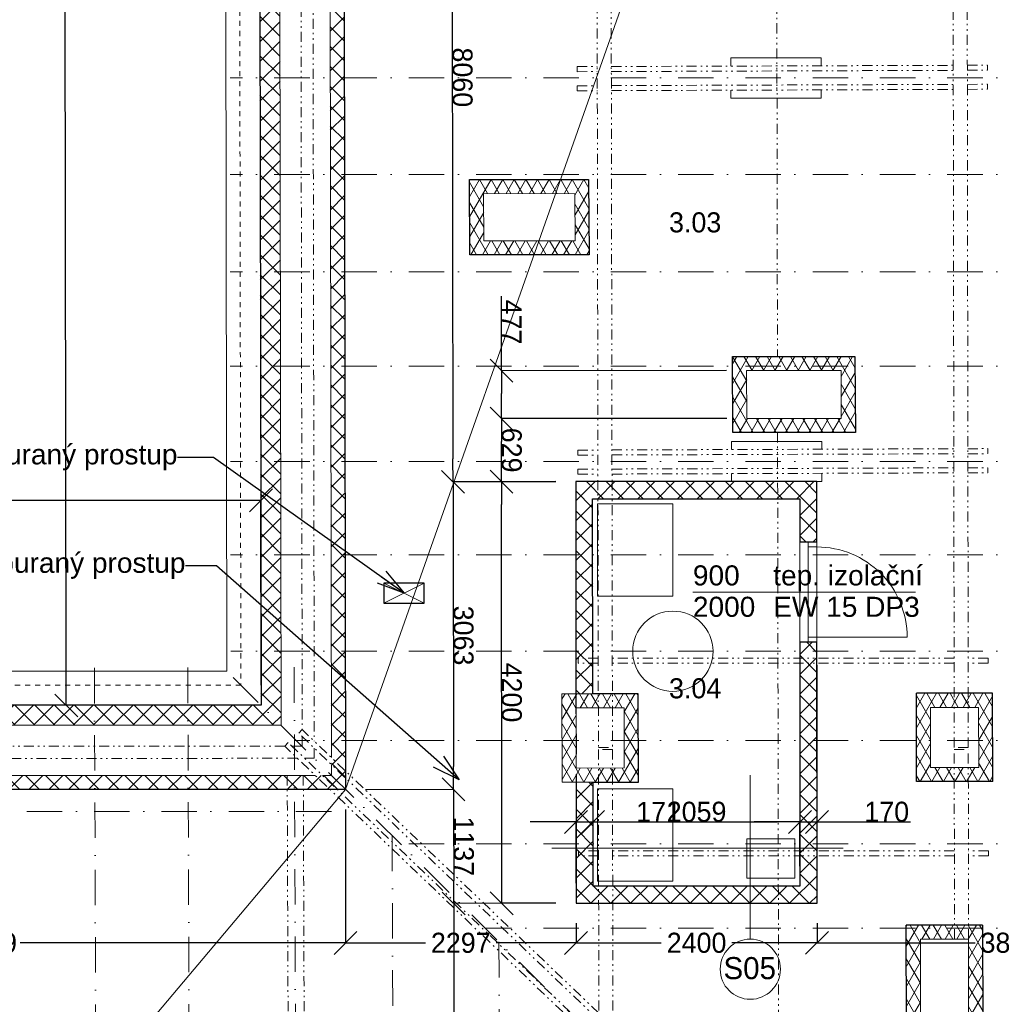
# Model space of a CAD drawing. Extents: x 25031 to 63966, y -28982 to 9473.
# Tile 5 of 11: x 47670 to 57448, y -19716 to -9907. Entities that reach past the tile are written whole.
import ezdxf

# ---------------------------------------------------------------- set-up
doc = ezdxf.new("R2010")
doc.units = 0
doc.header["$MEASUREMENT"] = 0
for name, pattern in [('Čerchovaná', [670.277762, 352.777767, -176.388884, 0, -141.111112]), ('Čerchovaná se dvěma tečkami S', [250, 100, -40, 15, -40, 15, -40]), ('čárkovaná M', [400, 200, -200]), ('čárkovaná S', [100, 50, -50])]:
    doc.linetypes.add(name, pattern=pattern)
for name, color, linetype, lineweight in [('2D VÝPLNĚ_Číslo_pera__4', 91, 'Continuous', 13), ('2D ČÁRY_Číslo_pera__1', 7, 'Continuous', 15), ('2D ČÁRY_Číslo_pera__2', 1, 'Continuous', 25), ('2D ČÁRY_Číslo_pera__3', 150, 'Continuous', 13), ('blok I_pohled4_terén_Číslo_pera__4', 91, 'Continuous', 13), ('hřeben_Číslo_pera__1', 7, 'Continuous', 15), ('komín_Číslo_pera__1', 7, 'Continuous', 15), ('komín_Číslo_pera__2', 1, 'Continuous', 25), ('krokve_Číslo_pera__1', 7, 'Continuous', 15), ('POZNÁMKY.POPISKA_Číslo_pera__4', 91, 'Continuous', 13), ('POZNÁMKY.TEXT_Číslo_pera__4', 91, 'Continuous', 13), ('vodorovné konstrukce_Číslo_pera__1', 7, 'Continuous', 15), ('zdi_Číslo_pera__1', 7, 'Continuous', 15), ('zdi_Číslo_pera__2', 1, 'Continuous', 25), ('zdi_Číslo_pera__7', 7, 'Continuous', 20)]:
    doc.layers.add(name, color=color, linetype=linetype, lineweight=lineweight)
for name, color, linetype, lineweight, true_color in [('2D ČÁRY_Číslo_pera__241', 9, 'Continuous', 13, 0x808080), ('blok I_pohled4_terén_Číslo_pera__241', 9, 'Continuous', 13, 0x808080), ('vodorovné konstrukce_Číslo_pera__241', 9, 'Continuous', 13, 0x808080)]:
    doc.layers.add(name, color=color, linetype=linetype, lineweight=lineweight, true_color=true_color)
doc.layers.add('KÓTY.ZÁKLADNÍ', color=7, linetype='Continuous')
doc.layers.add('vodorovné konstrukce', color=7, linetype='Continuous')
doc.styles.add('GENERATED_STYLE_1', font='arial.ttf')
doc.styles.add('GENERATED_STYLE_2', font='txt')
doc.styles.add('GENERATED_STYLE_3', font='txt')
doc.styles.get("Standard").update_dxf_attribs({"font": 'txt', "bigfont": 'BIGFONT.SHX'})
doc.dimstyles.new('GENERATED_STYLE__1', dxfattribs={"dimtxt": 200, "dimasz": 228, "dimexe": 0.18, "dimexo": 200, "dimgap": 0.09, "dimtad": 1, "dimtih": 1, "dimtoh": 1, "dimdec": 0, "dimzin": 0, "dimdsep": 46, "dimtxsty": 'GENERATED_STYLE_2', "dimblk": 'ARROWHEAD_6', "dimblk1": 'ARROWHEAD_6', "dimblk2": 'ARROWHEAD_6', "dimcen": 0.09, "dimclrd": 256, "dimclre": 256, "dimclrt": 256, "dimazin": 0, "dimtfac": 1, "dimtdec": 4, "dimtmove": 0, "dimatfit": 3, "dimfxl": 0, "dimtolj": 1, "dimtzin": 0, "dimarcsym": 0})
doc.dimstyles.new('GENERATED_STYLE__2', dxfattribs={"dimtxt": 200, "dimasz": 228, "dimexe": 0.18, "dimexo": 200, "dimgap": 0.09, "dimtad": 1, "dimdec": 0, "dimzin": 0, "dimdsep": 46, "dimtxsty": 'GENERATED_STYLE_2', "dimblk": 'ARROWHEAD_6', "dimblk1": 'ARROWHEAD_6', "dimblk2": 'ARROWHEAD_6', "dimcen": 0.09, "dimclrd": 256, "dimclre": 256, "dimclrt": 256, "dimazin": 0, "dimtfac": 1, "dimtdec": 4, "dimtmove": 0, "dimatfit": 3, "dimfxl": 0, "dimtolj": 1, "dimtzin": 0, "dimarcsym": 0})
doc.dimstyles.new('GENERATED_STYLE__3', dxfattribs={"dimtxt": 0.18, "dimasz": 273.6, "dimexe": 0.18, "dimexo": 0.0625, "dimgap": 0.09, "dimtad": 0, "dimtih": 1, "dimtoh": 1, "dimdec": 4, "dimzin": 0, "dimdsep": 46, "dimtxsty": 'Standard', "dimcen": 0.09, "dimadec": 0, "dimazin": 0, "dimtfac": 1, "dimtdec": 4, "dimtmove": 0, "dimatfit": 3, "dimldrblk": 'ARROWHEAD_3', "dimfxl": 0, "dimtolj": 1, "dimtzin": 0, "dimarcsym": 0})
pattern_1 = [(45, (0, 0), (-98.99495, 98.99495), []), (135, (0, 0), (98.99495, 98.99495), [])]
pattern_2 = [(60, (0, 0), (-86.60254, 50), []), (120, (0, 0), (86.60254, 50), [])]

# ---------------------------------------------------------------- blocks, each defined once
blk = doc.blocks.new('LINE_10107', base_point=(54947.4, -17432.1))
at = {"layer": 'vodorovné konstrukce_Číslo_pera__241', "linetype": 'Continuous'}
blk.add_line((54947.4, -17432.1), (54947.4, -19066), dxfattribs=at)
blk.add_circle((54947.4, -19366), 300, dxfattribs=at)
blk = doc.blocks.new('ARROWHEAD_6')
at = {"linetype": 'Continuous'}
for p, q in [((-0.5, -0.5), (0.5, 0.5)), ((0, 0), (-1, 0))]:
    blk.add_line(p, q, dxfattribs=at)
blk = doc.blocks.new('*D269')
at = {"layer": 'Defpoints', "color": 0, "linetype": 'Continuous', "transparency": 16777216}
for p in [(50073.4, -14695.2), (27085.4, -16738.6), (50073.7, -16735.5)]:
    blk.add_point(p, dxfattribs=at)
at = {"layer": 'KÓTY.ZÁKLADNÍ', "linetype": 'Continuous', "lineweight": -2, "transparency": 16777216}
for p, q in [((27085.4, -16538.6), (27085.1, -14698.1)), ((27313.1, -14698.3), (38131.5, -14696.8)), ((49845.4, -14695.2), (39027, -14696.7)), ((50073.7, -16535.5), (50073.4, -14695))]:
    blk.add_line(p, q, dxfattribs=at)
at = {"layer": 'KÓTY.ZÁKLADNÍ', "linetype": 'Continuous', "lineweight": -2, "transparency": 16777216, "xscale": 228, "yscale": 228, "zscale": 228}
for p, rotation in [((27085.1, -14698.3), 180.0078259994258), ((50073.4, -14695.2), 0.007825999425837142)]:
    blk.add_blockref('ARROWHEAD_6', p, dxfattribs=dict(at, rotation=rotation))
at = {"layer": 'KÓTY.ZÁKLADNÍ', "linetype": 'Continuous', "transparency": 16777216, "insert": (38579.3, -14696.7), "char_height": 200, "attachment_point": 5, "style": 'GENERATED_STYLE_2'}
blk.add_mtext('\\A1;22988', dxfattribs=at)
blk = doc.blocks.new('*D258')
at = {"layer": 'Defpoints', "color": 0, "linetype": 'Continuous', "transparency": 16777216}
for p in [(48093.7, 7378.2), (50033.4, 7381.4), (50073.7, -16735.5)]:
    blk.add_point(p, dxfattribs=at)
at = {"layer": 'KÓTY.ZÁKLADNÍ', "linetype": 'Continuous', "lineweight": -2, "transparency": 16777216}
for p, q in [((49833.4, 7381.1), (48093.5, 7378.2)), ((48133.6, -16510.7), (48094, 7150.2)), ((49873.7, -16735.8), (48133.8, -16738.7))]:
    blk.add_line(p, q, dxfattribs=at)
at = {"layer": 'KÓTY.ZÁKLADNÍ', "linetype": 'Continuous', "lineweight": -2, "transparency": 16777216, "xscale": 228, "yscale": 228, "zscale": 228}
for p, rotation in [((48093.7, 7378.2), 90.09565909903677), ((48133.9, -16738.7), 270.0956590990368)]:
    blk.add_blockref('ARROWHEAD_6', p, dxfattribs=dict(at, rotation=rotation))
at = {"layer": 'KÓTY.ZÁKLADNÍ', "linetype": 'Continuous', "transparency": 16777216, "insert": (48213.9, -4680.1), "char_height": 200, "attachment_point": 5, "rotation": 270.09566, "style": 'GENERATED_STYLE_2'}
blk.add_mtext('\\A1;24117', dxfattribs=at)
blk = doc.blocks.new('*D298')
at = {"layer": 'Defpoints', "color": 0, "linetype": 'Continuous', "transparency": 16777216}
for p in [(50915.1, -17575.4), (43776.6, -18770.6), (50915.3, -19104.7)]:
    blk.add_point(p, dxfattribs=at)
at = {"layer": 'KÓTY.ZÁKLADNÍ', "linetype": 'Continuous', "lineweight": -2, "transparency": 16777216}
for p, q in [((50915.1, -17775.4), (50915.3, -19104.9)), ((43776.6, -18970.6), (43776.6, -19105.9)), ((44004.6, -19105.6), (47017.3, -19105.2)), ((50687.3, -19104.7), (47674.6, -19105.1))]:
    blk.add_line(p, q, dxfattribs=at)
at = {"layer": 'KÓTY.ZÁKLADNÍ', "linetype": 'Continuous', "lineweight": -2, "transparency": 16777216, "xscale": 228, "yscale": 228, "zscale": 228}
for p, rotation in [((43776.6, -19105.7), 180.0078259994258), ((50915.3, -19104.7), 0.007825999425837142)]:
    blk.add_blockref('ARROWHEAD_6', p, dxfattribs=dict(at, rotation=rotation))
at = {"layer": 'KÓTY.ZÁKLADNÍ', "linetype": 'Continuous', "transparency": 16777216, "insert": (47345.9, -19105.2), "char_height": 200, "attachment_point": 5, "style": 'GENERATED_STYLE_2'}
blk.add_mtext('\\A1;7139', dxfattribs=at)
blk = doc.blocks.new('*D299')
at = {"layer": 'Defpoints', "color": 0, "linetype": 'Continuous', "transparency": 16777216}
for p in [(50915.1, -17575.4), (53212, -18709), (53212.1, -19104.4)]:
    blk.add_point(p, dxfattribs=at)
at = {"layer": 'KÓTY.ZÁKLADNÍ', "linetype": 'Continuous', "lineweight": -2, "transparency": 16777216}
for p, q in [((50915.1, -17775.4), (50915.3, -19104.9)), ((53212.1, -18909), (53212.1, -19104.6)), ((51143.3, -19104.7), (51711.2, -19104.6)), ((52984.1, -19104.4), (52416.2, -19104.5))]:
    blk.add_line(p, q, dxfattribs=at)
at = {"layer": 'KÓTY.ZÁKLADNÍ', "linetype": 'Continuous', "lineweight": -2, "transparency": 16777216, "xscale": 228, "yscale": 228, "zscale": 228}
for p, rotation in [((50915.3, -19104.7), 180.0078259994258), ((53212.1, -19104.4), 0.007825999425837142)]:
    blk.add_blockref('ARROWHEAD_6', p, dxfattribs=dict(at, rotation=rotation))
at = {"layer": 'KÓTY.ZÁKLADNÍ', "linetype": 'Continuous', "transparency": 16777216, "insert": (52063.7, -19104.5), "char_height": 200, "attachment_point": 5, "style": 'GENERATED_STYLE_2'}
blk.add_mtext('\\A1;2297', dxfattribs=at)
blk = doc.blocks.new('*D300')
at = {"layer": 'Defpoints', "color": 0, "linetype": 'Continuous', "transparency": 16777216}
for p in [(53212, -18709), (55612, -18709), (55612.1, -19104.1)]:
    blk.add_point(p, dxfattribs=at)
at = {"layer": 'KÓTY.ZÁKLADNÍ', "linetype": 'Continuous', "lineweight": -2, "transparency": 16777216}
for p, q in [((53212.1, -18909), (53212.1, -19104.6)), ((55612.1, -18909), (55612.1, -19104.2)), ((53440.1, -19104.4), (54059.6, -19104.3)), ((55384.1, -19104.1), (54764.6, -19104.2))]:
    blk.add_line(p, q, dxfattribs=at)
at = {"layer": 'KÓTY.ZÁKLADNÍ', "linetype": 'Continuous', "lineweight": -2, "transparency": 16777216, "xscale": 228, "yscale": 228, "zscale": 228}
for p, rotation in [((53212.1, -19104.4), 180.0078259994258), ((55612.1, -19104.1), 0.007825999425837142)]:
    blk.add_blockref('ARROWHEAD_6', p, dxfattribs=dict(at, rotation=rotation))
at = {"layer": 'KÓTY.ZÁKLADNÍ', "linetype": 'Continuous', "transparency": 16777216, "insert": (54412.1, -19104.2), "char_height": 200, "attachment_point": 5, "style": 'GENERATED_STYLE_2'}
blk.add_mtext('\\A1;2400', dxfattribs=at)
blk = doc.blocks.new('*D301')
at = {"layer": 'Defpoints', "color": 0, "linetype": 'Continuous', "transparency": 16777216}
for p in [(55612, -18709), (59464.5, -18809.9), (59464.5, -19103.5)]:
    blk.add_point(p, dxfattribs=at)
at = {"layer": 'KÓTY.ZÁKLADNÍ', "linetype": 'Continuous', "lineweight": -2, "transparency": 16777216}
for p, q in [((55612.1, -18909), (55612.1, -19104.2)), ((59464.5, -19009.9), (59464.5, -19103.7)), ((55840.1, -19104), (57185.8, -19103.8)), ((59236.5, -19103.6), (57890.8, -19103.7))]:
    blk.add_line(p, q, dxfattribs=at)
at = {"layer": 'KÓTY.ZÁKLADNÍ', "linetype": 'Continuous', "lineweight": -2, "transparency": 16777216, "xscale": 228, "yscale": 228, "zscale": 228}
for p, rotation in [((55612.1, -19104.1), 180.0078259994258), ((59464.5, -19103.5), 0.007825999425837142)]:
    blk.add_blockref('ARROWHEAD_6', p, dxfattribs=dict(at, rotation=rotation))
at = {"layer": 'KÓTY.ZÁKLADNÍ', "linetype": 'Continuous', "transparency": 16777216, "insert": (57538.3, -19103.8), "char_height": 200, "attachment_point": 5, "style": 'GENERATED_STYLE_2'}
blk.add_mtext('\\A1;3852', dxfattribs=at)
blk = doc.blocks.new('*D302')
at = {"layer": 'Defpoints', "color": 0, "linetype": 'Continuous', "transparency": 16777216}
for p in [(52126.5, -6451.1), (51986.2, -14511.1), (53210.2, -14509)]:
    blk.add_point(p, dxfattribs=at)
at = {"layer": 'KÓTY.ZÁKLADNÍ', "linetype": 'Continuous', "lineweight": -2, "transparency": 16777216}
for p, q in [((51926.5, -6451.5), (51972.6, -6451.4)), ((51973.1, -6679.4), (51985.8, -14283.1)), ((53010.2, -14509.3), (51986, -14511.1))]:
    blk.add_line(p, q, dxfattribs=at)
at = {"layer": 'KÓTY.ZÁKLADNÍ', "linetype": 'Continuous', "lineweight": -2, "transparency": 16777216, "xscale": 228, "yscale": 228, "zscale": 228}
for p, rotation in [((51972.8, -6451.4), 90.09565909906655), ((51986.2, -14511.1), 270.0956590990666)]:
    blk.add_blockref('ARROWHEAD_6', p, dxfattribs=dict(at, rotation=rotation))
at = {"layer": 'KÓTY.ZÁKLADNÍ', "linetype": 'Continuous', "transparency": 16777216, "insert": (52079.6, -10481.1), "char_height": 200, "attachment_point": 5, "rotation": 270.09566, "style": 'GENERATED_STYLE_2'}
blk.add_mtext('\\A1;8060', dxfattribs=at)
blk = doc.blocks.new('*D303')
at = {"layer": 'Defpoints', "color": 0, "linetype": 'Continuous', "transparency": 16777216}
for p in [(53210.2, -14509), (50915.1, -17575.4), (51991.3, -17573.6)]:
    blk.add_point(p, dxfattribs=at)
at = {"layer": 'KÓTY.ZÁKLADNÍ', "linetype": 'Continuous', "lineweight": -2, "transparency": 16777216}
for p, q in [((53010.2, -14509.3), (51986, -14511.1)), ((51986.6, -14739.1), (51991, -17345.6)), ((51115.1, -17575), (51991.5, -17573.6))]:
    blk.add_line(p, q, dxfattribs=at)
at = {"layer": 'KÓTY.ZÁKLADNÍ', "linetype": 'Continuous', "lineweight": -2, "transparency": 16777216, "xscale": 228, "yscale": 228, "zscale": 228}
for p, rotation in [((51986.2, -14511.1), 90.09565909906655), ((51991.3, -17573.6), 270.0956590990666)]:
    blk.add_blockref('ARROWHEAD_6', p, dxfattribs=dict(at, rotation=rotation))
at = {"layer": 'KÓTY.ZÁKLADNÍ', "linetype": 'Continuous', "transparency": 16777216, "insert": (52088.9, -16042.1), "char_height": 200, "attachment_point": 5, "rotation": 270.09566, "style": 'GENERATED_STYLE_2'}
blk.add_mtext('\\A1;3063', dxfattribs=at)
blk = doc.blocks.new('*D304')
at = {"layer": 'Defpoints', "color": 0, "linetype": 'Continuous', "transparency": 16777216}
for p in [(50915.1, -17575.4), (51993.2, -18711), (53212, -18709)]:
    blk.add_point(p, dxfattribs=at)
at = {"layer": 'KÓTY.ZÁKLADNÍ', "linetype": 'Continuous', "lineweight": -2, "transparency": 16777216}
for p, q in [((51115.1, -17575), (51991.5, -17573.6)), ((51991.7, -17801.6), (51992.9, -18483)), ((53012, -18709.3), (51993.1, -18711))]:
    blk.add_line(p, q, dxfattribs=at)
at = {"layer": 'KÓTY.ZÁKLADNÍ', "linetype": 'Continuous', "lineweight": -2, "transparency": 16777216, "xscale": 228, "yscale": 228, "zscale": 228}
for p, rotation in [((51991.3, -17573.6), 90.09565909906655), ((51993.2, -18711), 270.0956590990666)]:
    blk.add_blockref('ARROWHEAD_6', p, dxfattribs=dict(at, rotation=rotation))
at = {"layer": 'KÓTY.ZÁKLADNÍ', "linetype": 'Continuous', "transparency": 16777216, "insert": (52092.4, -18142.1), "char_height": 200, "attachment_point": 5, "rotation": 270.09566, "style": 'GENERATED_STYLE_2'}
blk.add_mtext('\\A1;1137', dxfattribs=at)
blk = doc.blocks.new('*D305')
at = {"layer": 'Defpoints', "color": 0, "linetype": 'Continuous', "transparency": 16777216}
for p in [(53212, -18709), (51715.5, -26087.5), (52005.6, -26087)]:
    blk.add_point(p, dxfattribs=at)
at = {"layer": 'KÓTY.ZÁKLADNÍ', "linetype": 'Continuous', "lineweight": -2, "transparency": 16777216}
for p, q in [((53012, -18709.3), (51993.1, -18711)), ((51993.6, -18939), (52005.2, -25859)), ((51915.5, -26087.2), (52005.7, -26087))]:
    blk.add_line(p, q, dxfattribs=at)
at = {"layer": 'KÓTY.ZÁKLADNÍ', "linetype": 'Continuous', "lineweight": -2, "transparency": 16777216, "xscale": 228, "yscale": 228, "zscale": 228}
for p, rotation in [((51993.2, -18711), 90.09565909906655), ((52005.6, -26087), 270.0956590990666)]:
    blk.add_blockref('ARROWHEAD_6', p, dxfattribs=dict(at, rotation=rotation))
at = {"layer": 'KÓTY.ZÁKLADNÍ', "linetype": 'Continuous', "transparency": 16777216, "insert": (52099.5, -22398.9), "char_height": 200, "attachment_point": 5, "rotation": 270.09566, "style": 'GENERATED_STYLE_2'}
blk.add_mtext('\\A1;7376', dxfattribs=at)
blk = doc.blocks.new('*D271')
at = {"layer": 'Defpoints', "color": 0, "linetype": 'Continuous', "transparency": 16777216}
for p in [(52469.3, -14509.3), (53210.2, -14509), (53212, -18709)]:
    blk.add_point(p, dxfattribs=at)
at = {"layer": 'KÓTY.ZÁKLADNÍ', "linetype": 'Continuous', "lineweight": -2, "transparency": 16777216}
for p, q in [((53010.2, -14509.1), (52469.1, -14509.3)), ((52471.1, -18481.3), (52469.4, -14737.3)), ((53012, -18709.1), (52471, -18709.3))]:
    blk.add_line(p, q, dxfattribs=at)
at = {"layer": 'KÓTY.ZÁKLADNÍ', "linetype": 'Continuous', "lineweight": -2, "transparency": 16777216, "xscale": 228, "yscale": 228, "zscale": 228}
for p, rotation in [((52469.3, -14509.3), 90.02535199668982), ((52471.2, -18709.3), 270.0253519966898)]:
    blk.add_blockref('ARROWHEAD_6', p, dxfattribs=dict(at, rotation=rotation))
at = {"layer": 'KÓTY.ZÁKLADNÍ', "linetype": 'Continuous', "transparency": 16777216, "insert": (52570.3, -16609.3), "char_height": 200, "attachment_point": 5, "rotation": 270.02535, "style": 'GENERATED_STYLE_2'}
blk.add_mtext('\\A1;4200', dxfattribs=at)
blk = doc.blocks.new('*D272')
at = {"layer": 'Defpoints', "color": 0, "linetype": 'Continuous', "transparency": 16777216}
for p in [(52469, -13880.6), (54913.8, -13879.5), (53210.2, -14509)]:
    blk.add_point(p, dxfattribs=at)
at = {"layer": 'KÓTY.ZÁKLADNÍ', "linetype": 'Continuous', "lineweight": -2, "transparency": 16777216}
for p, q in [((54713.8, -13879.6), (52468.9, -13880.6)), ((52469.2, -14281.3), (52469.1, -14108.6)), ((53010.2, -14509.1), (52469.1, -14509.3))]:
    blk.add_line(p, q, dxfattribs=at)
at = {"layer": 'KÓTY.ZÁKLADNÍ', "linetype": 'Continuous', "lineweight": -2, "transparency": 16777216, "xscale": 228, "yscale": 228, "zscale": 228}
for p, rotation in [((52469, -13880.6), 90.02535199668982), ((52469.3, -14509.3), 270.0253519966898)]:
    blk.add_blockref('ARROWHEAD_6', p, dxfattribs=dict(at, rotation=rotation))
at = {"layer": 'KÓTY.ZÁKLADNÍ', "linetype": 'Continuous', "transparency": 16777216, "insert": (52569.3, -14194.9), "char_height": 200, "attachment_point": 5, "rotation": 270.02535, "style": 'GENERATED_STYLE_2'}
blk.add_mtext('\\A1;629', dxfattribs=at)
blk = doc.blocks.new('*D273')
at = {"layer": 'Defpoints', "color": 0, "linetype": 'Continuous', "transparency": 16777216}
for p in [(52468.8, -13403.7), (54910.7, -13402.6), (54913.8, -13879.5)]:
    blk.add_point(p, dxfattribs=at)
at = {"layer": 'KÓTY.ZÁKLADNÍ', "linetype": 'Continuous', "lineweight": -2, "transparency": 16777216}
for p, q in [((52468.8, -13403.7), (52468.5, -12661.2)), ((54710.7, -13402.7), (52468.6, -13403.7)), ((52468.9, -13652.6), (52468.9, -13631.7)), ((54713.8, -13879.6), (52468.9, -13880.6))]:
    blk.add_line(p, q, dxfattribs=at)
at = {"layer": 'KÓTY.ZÁKLADNÍ', "linetype": 'Continuous', "lineweight": -2, "transparency": 16777216, "xscale": 228, "yscale": 228, "zscale": 228}
for p, rotation in [((52468.8, -13403.7), 90.02535199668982), ((52469, -13880.6), 270.0253519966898)]:
    blk.add_blockref('ARROWHEAD_6', p, dxfattribs=dict(at, rotation=rotation))
at = {"layer": 'KÓTY.ZÁKLADNÍ', "linetype": 'Continuous', "transparency": 16777216, "insert": (52568.7, -12918.4), "char_height": 200, "attachment_point": 5, "rotation": 270.02535, "style": 'GENERATED_STYLE_2'}
blk.add_mtext('\\A1;477', dxfattribs=at)
blk = doc.blocks.new('*D274')
at = {"layer": 'Defpoints', "color": 0, "linetype": 'Continuous', "transparency": 16777216}
for p in [(53382.7, -17899.1), (53382.7, -18539), (53212, -18709)]:
    blk.add_point(p, dxfattribs=at)
at = {"layer": 'KÓTY.ZÁKLADNÍ', "linetype": 'Continuous', "lineweight": -2, "transparency": 16777216}
for p, q in [((52984, -17899.1), (52756, -17899.1)), ((53212, -18509), (53212, -17898.9)), ((53212, -17899.1), (53382.7, -17899.1)), ((53382.7, -18339), (53382.7, -17898.9)), ((53610.7, -17899.1), (54229.4, -17899.1))]:
    blk.add_line(p, q, dxfattribs=at)
at = {"layer": 'KÓTY.ZÁKLADNÍ', "linetype": 'Continuous', "lineweight": -2, "transparency": 16777216, "xscale": 228, "yscale": 228, "zscale": 228}
blk.add_blockref('ARROWHEAD_6', (53212, -17899.1), dxfattribs=at)
at = {"layer": 'KÓTY.ZÁKLADNÍ', "linetype": 'Continuous', "lineweight": -2, "transparency": 16777216, "xscale": 228, "yscale": 228, "zscale": 228, "rotation": 180}
blk.add_blockref('ARROWHEAD_6', (53382.7, -17899.1), dxfattribs=at)
at = {"layer": 'KÓTY.ZÁKLADNÍ', "linetype": 'Continuous', "transparency": 16777216, "insert": (54034, -17799), "char_height": 200, "attachment_point": 5, "style": 'GENERATED_STYLE_2'}
blk.add_mtext('\\A1;171', dxfattribs=at)
blk = doc.blocks.new('*D275')
at = {"layer": 'Defpoints', "color": 0, "linetype": 'Continuous', "transparency": 16777216}
for p in [(55442, -17899.1), (53382.7, -18539), (55442, -18539)]:
    blk.add_point(p, dxfattribs=at)
at = {"layer": 'KÓTY.ZÁKLADNÍ', "linetype": 'Continuous', "lineweight": -2, "transparency": 16777216}
for p, q in [((53382.7, -18339), (53382.7, -17898.9)), ((53610.7, -17899.1), (55214, -17899.1)), ((55442, -18339), (55442, -17898.9))]:
    blk.add_line(p, q, dxfattribs=at)
at = {"layer": 'KÓTY.ZÁKLADNÍ', "linetype": 'Continuous', "lineweight": -2, "transparency": 16777216, "xscale": 228, "yscale": 228, "zscale": 228, "rotation": 180}
blk.add_blockref('ARROWHEAD_6', (53382.7, -17899.1), dxfattribs=at)
at = {"layer": 'KÓTY.ZÁKLADNÍ', "linetype": 'Continuous', "lineweight": -2, "transparency": 16777216, "xscale": 228, "yscale": 228, "zscale": 228}
blk.add_blockref('ARROWHEAD_6', (55442, -17899.1), dxfattribs=at)
at = {"layer": 'KÓTY.ZÁKLADNÍ', "linetype": 'Continuous', "transparency": 16777216, "insert": (54412.3, -17799), "char_height": 200, "attachment_point": 5, "style": 'GENERATED_STYLE_2'}
blk.add_mtext('\\A1;2059', dxfattribs=at)
blk = doc.blocks.new('*D276')
at = {"layer": 'Defpoints', "color": 0, "linetype": 'Continuous', "transparency": 16777216}
for p in [(55612, -17899.1), (55442, -18539), (55612, -18709)]:
    blk.add_point(p, dxfattribs=at)
at = {"layer": 'KÓTY.ZÁKLADNÍ', "linetype": 'Continuous', "lineweight": -2, "transparency": 16777216}
for p, q in [((55214, -17899.1), (54986, -17899.1)), ((55442, -18339), (55442, -17898.9)), ((55442, -17899.1), (55612, -17899.1)), ((55612, -18509), (55612, -17898.9)), ((55840, -17899.1), (56544.4, -17899.1))]:
    blk.add_line(p, q, dxfattribs=at)
at = {"layer": 'KÓTY.ZÁKLADNÍ', "linetype": 'Continuous', "lineweight": -2, "transparency": 16777216, "xscale": 228, "yscale": 228, "zscale": 228}
blk.add_blockref('ARROWHEAD_6', (55442, -17899.1), dxfattribs=at)
at = {"layer": 'KÓTY.ZÁKLADNÍ', "linetype": 'Continuous', "lineweight": -2, "transparency": 16777216, "xscale": 228, "yscale": 228, "zscale": 228, "rotation": 180}
blk.add_blockref('ARROWHEAD_6', (55612, -17899.1), dxfattribs=at)
at = {"layer": 'KÓTY.ZÁKLADNÍ', "linetype": 'Continuous', "transparency": 16777216, "insert": (56306.2, -17799), "char_height": 200, "attachment_point": 5, "style": 'GENERATED_STYLE_2'}
blk.add_mtext('\\A1;170', dxfattribs=at)
blk = doc.blocks.new('ARROWHEAD_3')
at = {"linetype": 'Continuous'}
blk.add_line((0, 0), (-1, 0), dxfattribs=at)
at = {"linetype": 'Continuous', "flags": 128}
blk.add_lwpolyline([(-1, 0.2679), (0, 0), (-1, -0.2679)], dxfattribs=at)

msp = doc.modelspace()

# ---------------------------------------------------------------- hatches: boundary and pattern name
at = {"layer": '2D VÝPLNĚ_Číslo_pera__4', "linetype": 'Continuous'}
h = msp.add_hatch(dxfattribs=at)
h.set_pattern_fill('TEPELNA_IZOLACE_EPS', color=256, style=0, pattern_type=2)
h.set_pattern_definition(pattern_1)
h.paths.add_polyline_path([(50073.7, -16735.5), (27085.4, -16738.6), (27121.6, -26927.5), (60315.8, -26927.5), (60267.9, 7418.2), (50033.4, 7381.4)], flags=0)
h.paths.add_polyline_path([(27320.9, -26727.5), (27286.1, -16938.6), (50274, -16935.4), (50233.7, 7182.2), (60068.2, 7217.5), (60115.5, -26727.5)], flags=0)
h = msp.add_hatch(dxfattribs=at)
h.set_pattern_fill('TEPELNA_IZOLACE_EPS', color=256, style=0, pattern_type=2)
h.set_pattern_definition(pattern_1)
h.paths.add_polyline_path([(43603.2, -17436.4), (43782.5, -17436.4), (43782.5, -17576.3), (50915.1, -17575.4), (50890.4, -2785.6), (55600.4, -2768.6), (55597.4, -939), (55397.4, -939.4), (55400, -2569.4), (50750.1, -2586.1), (50774.8, -17435.4)], flags=0)
h = msp.add_hatch(dxfattribs=at)
h.set_pattern_fill('TEPELNA_IZOLACE_MINERÁL', color=256, style=0, pattern_type=2)
h.set_pattern_definition(pattern_2)
h.paths.add_polyline_path([(53337.4, -11500.2), (52149.7, -11499.4), (52154.5, -12249.4), (53342.2, -12250.2)], flags=0)
h.paths.add_polyline_path([(52293.6, -12109.5), (52290.6, -11639.5), (53200.6, -11640.1), (53203.6, -12110.1)], flags=0)
h = msp.add_hatch(dxfattribs=at)
h.set_pattern_fill('TEPELNA_IZOLACE_MINERÁL', color=256, style=0, pattern_type=2)
h.set_pattern_definition(pattern_2)
h.paths.add_polyline_path([(55989.9, -13263.3), (54769.8, -13262.5), (54774.7, -14019.4), (55994.7, -14020.2)], flags=0)
h.paths.add_polyline_path([(54913.8, -13879.5), (54910.7, -13402.6), (55850.8, -13403.2), (55853.8, -13880.1)], flags=0)
h = msp.add_hatch(dxfattribs=at)
h.set_pattern_fill('TEPELNA_IZOLACE_EPS', color=256, style=0, pattern_type=2)
h.set_pattern_definition(pattern_1)
h.paths.add_polyline_path([(55610.2, -14509), (53210.2, -14509), (53211.1, -16622.6), (53379.5, -16622.6), (53376.3, -14679), (55440.3, -14679), (55440.5, -15109.1), (55610.5, -15109)], flags=0)
h = msp.add_hatch(dxfattribs=at)
h.set_pattern_fill('TEPELNA_IZOLACE_EPS', color=256, style=0, pattern_type=2)
h.set_pattern_definition(pattern_1)
h.paths.add_polyline_path([(53381, -17502.4), (53211.5, -17502.4), (53212, -18709), (55612, -18709), (55610.9, -16109.1), (55440.9, -16109.1), (55442, -18539), (53382.7, -18539)], flags=0)
h = msp.add_hatch(dxfattribs=at)
h.set_pattern_fill('TEPELNA_IZOLACE_MINERÁL', color=256, style=0, pattern_type=2)
h.set_pattern_definition(pattern_2)
h.paths.add_polyline_path([(53071.4, -16622.6), (53072.6, -17502.6), (53832.6, -17501.6), (53831.4, -16621.6)], flags=0)
h.paths.add_polyline_path([(53692.4, -17361.8), (53212.4, -17362.4), (53211.2, -16762.6), (53691.6, -16761.8)], flags=0)
h = msp.add_hatch(dxfattribs=at)
h.set_pattern_fill('TEPELNA_IZOLACE_MINERÁL', color=256, style=0, pattern_type=2)
h.set_pattern_definition(pattern_2)
h.paths.add_polyline_path([(56602.6, -16617.5), (56602.6, -17497.5), (57361.4, -17497.5), (57361.4, -16617.5)], flags=0)
h.paths.add_polyline_path([(57221.6, -17357.5), (56742.4, -17357.5), (56742.4, -16757.5), (57221.6, -16757.5)], flags=0)
h = msp.add_hatch(dxfattribs=at)
h.set_pattern_fill('TEPELNA_IZOLACE_MINERÁL', color=256, style=0, pattern_type=2)
h.set_pattern_definition(pattern_2)
h.paths.add_polyline_path([(57261, -18927.5), (56501, -18927.5), (56502.5, -19987.5), (56982.5, -19987.5), (56982.5, -19977.5), (57122.5, -19977.5), (57122.5, -19987.5), (57262.5, -19987.5)], flags=0)
h.paths.add_polyline_path([(56641.2, -19067.5), (57121.2, -19067.5), (57122.3, -19847.5), (56642.3, -19847.5)], flags=0)

# ---------------------------------------------------------------- linework, layer by layer
at = {"layer": '2D ČÁRY_Číslo_pera__1', "linetype": 'Continuous'}
for p, q in [((55610.2, -14509), (55611.8, -18159)), ((55440.3, -14679), (55441.7, -17989)), ((55610.5, -15109), (55440.5, -15109.1)), ((55525.1, -16109.2), (55525.2, -15109.1)), ((55440.9, -16109.1), (55610.9, -16109.1)), ((55871.8, -18159), (52971.8, -18159))]:
    msp.add_line(p, q, dxfattribs=at)
at = {"layer": '2D ČÁRY_Číslo_pera__1', "linetype": 'Continuous', "flags": 128}
msp.add_lwpolyline([(55525.1, -16059.2), (55610.1, -16059.2), (56510.1, -16059.8, 0.414214), (55610.7, -15159.2), (55524.6, -15159.3)], format="xyb", dxfattribs=at)
at = {"layer": '2D ČÁRY_Číslo_pera__2', "linetype": 'čárkovaná M'}
msp.add_line((53211.1, -16622.6), (53211.5, -17502.4), dxfattribs=at)
at = {"layer": '2D ČÁRY_Číslo_pera__2', "linetype": 'Continuous', "flags": 128}
for points in [[(55610.2, -14509), (53210.2, -14509), (53211.1, -16622.6)], [(53376.3, -14679), (55440.3, -14679), (55440.5, -15109.1), (55610.5, -15109), (55610.2, -14509)], [(53379.5, -16622.6), (53376.3, -14679)], [(53211.5, -17502.4), (53212, -18709), (55612, -18709), (55610.9, -16109.1), (55440.9, -16109.1), (55442, -18539), (53382.7, -18539), (53381, -17502.2)], [(53381, -17502.4), (53832.6, -17501.6), (53831.4, -16621.6), (53379.5, -16622.6)]]:
    msp.add_lwpolyline(points, dxfattribs=at)
msp.add_lwpolyline([(51298.2, -15719.2), (51698.2, -15719.2), (51698.2, -15519.2), (51298.2, -15519.2)], close=True, dxfattribs=at)
at = {"layer": '2D ČÁRY_Číslo_pera__241', "linetype": 'Continuous', "flags": 128}
for points in [[(53426.2, -15649), (54176.2, -15649), (54176.2, -14729), (53426.2, -14729)], [(53426.2, -18489), (54176.2, -18489), (54176.2, -17569), (53426.2, -17569)], [(54912, -18458.5), (55392, -18458.5), (55392, -18068.5), (54912, -18068.5)]]:
    msp.add_lwpolyline(points, close=True, dxfattribs=at)
at = {"layer": '2D ČÁRY_Číslo_pera__241', "linetype": 'Continuous'}
msp.add_circle((54176.2, -16199), 400, dxfattribs=at)
at = {"layer": '2D ČÁRY_Číslo_pera__3', "linetype": 'Continuous'}
for p, q in [((51698.2, -15519.2), (51298.2, -15719.2)), ((51298.2, -15519.2), (51698.2, -15719.2))]:
    msp.add_line(p, q, dxfattribs=at)
at = {"layer": 'blok I_pohled4_terén_Číslo_pera__241', "linetype": 'Continuous'}
for p, q in [((50915.1, -17575.4), (54135.9, -8439.2)), ((48169, -20832.8), (50915.1, -17575.4))]:
    msp.add_line(p, q, dxfattribs=at)
at = {"layer": 'blok I_pohled4_terén_Číslo_pera__4', "linetype": 'Continuous'}
msp.add_line((56592.4, -15609.9), (54375.7, -15608.5), dxfattribs=at)
at = {"layer": 'hřeben_Číslo_pera__1', "linetype": 'Čerchovaná se dvěma tečkami S'}
for p, q in [((55203.4, -4692.8), (55217.7, -13262.8)), ((55219, -14019.7), (55231.5, -21506.8))]:
    msp.add_line(p, q, dxfattribs=at)
at = {"layer": 'komín_Číslo_pera__1', "linetype": 'Continuous'}
for p, q in [((52290.6, -11639.5), (53200.6, -11640.1)), ((52293.6, -12109.5), (52290.6, -11639.5)), ((53200.6, -11640.1), (53203.6, -12110.1)), ((53203.6, -12110.1), (52293.6, -12109.5)), ((54913.8, -13879.5), (54910.7, -13402.6)), ((54910.7, -13402.6), (55850.8, -13403.2)), ((55850.8, -13403.2), (55853.8, -13880.1)), ((55853.8, -13880.1), (54913.8, -13879.5)), ((57121.2, -19067.5), (56641.2, -19067.5)), ((56642.3, -19847.5), (56641.2, -19067.5)), ((57121.2, -19067.5), (57122.3, -19847.5))]:
    msp.add_line(p, q, dxfattribs=at)
at = {"layer": 'komín_Číslo_pera__2', "linetype": 'Continuous'}
for p, q in [((52149.7, -11499.4), (53337.4, -11500.2)), ((52154.5, -12249.4), (52149.7, -11499.4)), ((53337.4, -11500.2), (53342.2, -12250.2)), ((53342.2, -12250.2), (52154.5, -12249.4)), ((54769.8, -13262.5), (55989.9, -13263.3)), ((54774.7, -14019.4), (54769.8, -13262.5)), ((55989.9, -13263.3), (55994.7, -14020.2)), ((55994.7, -14020.2), (54774.7, -14019.4)), ((56502.5, -19987.5), (56501, -18927.5)), ((57261, -18927.5), (56501, -18927.5)), ((57261, -18927.5), (57262.5, -19987.5))]:
    msp.add_line(p, q, dxfattribs=at)
at = {"layer": 'krokve_Číslo_pera__1', "linetype": 'Čerchovaná'}
for p, q in [((60614.1, -10487.5), (49768, -10487.5)), ((60614.1, -11447.5), (49768, -11447.5)), ((60614.1, -12417.5), (49768, -12417.5)), ((60614.1, -13357.5), (49768, -13357.5)), ((60614.1, -14307.5), (49769.6, -14307.5)), ((60614.1, -15237.5), (49771.2, -15237.5)), ((60614.1, -16197.5), (49772.8, -16197.5)), ((48414.2, -16365.2), (48452.5, -27154.2)), ((49344.2, -16361.9), (49382.5, -27150.9)), ((60502.2, -27111.4), (49695.6, -16360.7)), ((50404.2, -16358.2), (50442.5, -27147.2)), ((60614.1, -17087.5), (50406.8, -17087.5)), ((50774.9, -17795.4), (26789.2, -17798.6)), ((51380.2, -18036.6), (51412.5, -27143.7)), ((60614.1, -18117.5), (51461.5, -18117.5)), ((60614.1, -18957.5), (52305.9, -18957.5)), ((52443.9, -19094.8), (52472.5, -27139.9))]:
    msp.add_line(p, q, dxfattribs=at)
at = {"layer": 'vodorovné konstrukce_Číslo_pera__1', "linetype": 'Čerchovaná se dvěma tečkami S'}
for p, q in [((50444.1, 6972.9), (50484.1, -16979.1)), ((50564.3, 6853.3), (50604.3, -17094)), ((53397.8, 4756.9), (53434.4, -17157.5)), ((53537.8, 4757.4), (53574.4, -17157.5)), ((56978.6, -17157.5), (56948, 4769.5)), ((57118.6, -17157.5), (57088, 4770)), ((53223.1, -10374.6), (53423.1, -10373.9)), ((53223.2, -10424.6), (53223.1, -10374.6)), ((53563.1, -10373.4), (56969.1, -10361.3)), ((57109.1, -10360.8), (57309.1, -10360.1)), ((57309.1, -10410.1), (57309.1, -10360.1)), ((53223.2, -10424.6), (53423.1, -10423.9)), ((53563.1, -10423.4), (56969.2, -10411.3)), ((57109.1, -10410.8), (57309.1, -10410.1)), ((53223.7, -10564.6), (53423.6, -10563.9)), ((53223.9, -10614.6), (53223.7, -10564.6)), ((53563.4, -10563.4), (56969.4, -10551.3)), ((57109.1, -10550.8), (57309.1, -10550.1)), ((57309.1, -10600.1), (57309.1, -10550.1)), ((53223.9, -10614.6), (53423.9, -10613.9)), ((53563.5, -10613.4), (56969.4, -10601.3)), ((57109.1, -10600.8), (57309.1, -10600.1)), ((53229.4, -14194.6), (53429.4, -14193.9)), ((53229.6, -14244.6), (53229.4, -14194.6)), ((53569.4, -14193.4), (56974.4, -14181.3)), ((57114.4, -14180.8), (57314.4, -14180.1)), ((57314.4, -14230.1), (57314.4, -14180.1)), ((53229.6, -14244.6), (53429.4, -14243.9)), ((53569.5, -14243.4), (56974.5, -14231.3)), ((57114.4, -14230.8), (57314.4, -14230.1)), ((53230.1, -14384.6), (53429.9, -14383.9)), ((53230.3, -14434.6), (53230.1, -14384.6)), ((53569.8, -14383.4), (56974.7, -14371.3)), ((57114.4, -14370.8), (57314.4, -14370.1)), ((57314.4, -14420.1), (57314.4, -14370.1)), ((53230.3, -14434.6), (53430.3, -14433.9)), ((53569.8, -14433.4), (56974.8, -14421.3)), ((57114.4, -14420.8), (57314.4, -14420.1)), ((53232.9, -16267.5), (53233, -16317.5)), ((53432.9, -16267.5), (53232.9, -16267.5)), ((56976.8, -16267.5), (53572.9, -16267.5)), ((57316.8, -16267.5), (57116.8, -16267.5)), ((57316.8, -16267.5), (57316.9, -16317.5)), ((53433, -16317.5), (53233, -16317.5)), ((56976.9, -16317.5), (53573, -16317.5)), ((57316.9, -16317.5), (57116.9, -16317.5)), ((50449.5, -17015.2), (50484.1, -16979.1)), ((53438.9, -19873.9), (50449.5, -17015.2)), ((53438.8, -19804.6), (50484.1, -16979.1)), ((50484.2, -17048.4), (50484.4, -17145.4)), ((50310.8, -17145.4), (27496.9, -17148.6)), ((50345.3, -17109.3), (50310.8, -17145.4)), ((53259.3, -19965), (50310.8, -17145.4)), ((53331.7, -19965), (50345.3, -17109.3)), ((50484.4, -17145.4), (50383.1, -17145.4)), ((50604.4, -17163.3), (50604.6, -17265.4)), ((53434.4, -17157.5), (53574.4, -17157.5)), ((57118.6, -17157.5), (56978.6, -17157.5)), ((53434.4, -17177.5), (53439.1, -19965)), ((53574.4, -17177.5), (53434.4, -17177.5)), ((53574.4, -17177.5), (53579, -19915.5)), ((56981.2, -19067.5), (56978.6, -17177.5)), ((56978.6, -17177.5), (57118.6, -17177.5)), ((57121.2, -19067.5), (57118.6, -17177.5)), ((50436.2, -17265.4), (27617.3, -17268.5)), ((50604.6, -17265.4), (50508.6, -17265.4)), ((50334.8, -17436), (50343.8, -19965.4)), ((50494.8, -17435.4), (50503.8, -19965.4)), ((53236.1, -18187.5), (53236.2, -18237.5)), ((53436.1, -18187.5), (53236.1, -18187.5)), ((53436.2, -18237.5), (53236.2, -18237.5)), ((56980, -18187.5), (53576.1, -18187.5)), ((56980.1, -18237.5), (53576.2, -18237.5)), ((57320, -18187.5), (57120, -18187.5)), ((57320.1, -18237.5), (57120.1, -18237.5)), ((57320, -18187.5), (57320.1, -18237.5)), ((57121.2, -19067.5), (56981.2, -19067.5))]:
    msp.add_line(p, q, dxfattribs=at)
at = {"layer": 'zdi_Číslo_pera__1', "linetype": 'Continuous'}
for p, q in [((49692.8, 7720.2), (49733.1, -16395.5)), ((50233.7, 7182.2), (50274, -16935.4)), ((50750.1, -2586.1), (50774.5, -17256.9)), ((49733.1, -16395.5), (26744.2, -16398.7)), ((53831.4, -16621.6), (53071.4, -16622.6)), ((53072.6, -17502.6), (53071.4, -16622.6)), ((53832.6, -17501.6), (53831.4, -16621.6)), ((53691.6, -16761.8), (53211.6, -16762.4)), ((53212.4, -17362.4), (53211.6, -16762.4)), ((53692.4, -17361.8), (53691.6, -16761.8)), ((56742.4, -17357.5), (56741.6, -16757.5)), ((57221.6, -16757.5), (56741.6, -16757.5)), ((57222.4, -17357.5), (57221.6, -16757.5)), ((50274, -16935.4), (27286.1, -16938.6)), ((50774.7, -17326.2), (50774.8, -17435.4)), ((53692.4, -17361.8), (53212.4, -17362.4)), ((57222.4, -17357.5), (56742.4, -17357.5)), ((50614, -17435.4), (27787.9, -17438.5)), ((50774.8, -17435.4), (50686.3, -17435.4)), ((53832.6, -17501.6), (53072.6, -17502.6))]:
    msp.add_line(p, q, dxfattribs=at)
at = {"layer": 'zdi_Číslo_pera__1', "linetype": 'čárkovaná S'}
for p, q in [((49833.1, 7580.7), (49873.3, -16535.5)), ((49873.3, -16535.5), (26884.7, -16538.6))]:
    msp.add_line(p, q, dxfattribs=at)
at = {"layer": 'zdi_Číslo_pera__2', "linetype": 'Continuous'}
for p, q in [((50033.4, 7381.4), (50073.7, -16735.5)), ((50890.4, -2785.6), (50915.1, -17575.4)), ((56602.6, -17497.5), (56601.4, -16617.5)), ((57361.4, -16617.5), (56601.4, -16617.5)), ((57362.6, -17497.5), (57361.4, -16617.5)), ((50073.7, -16735.5), (27085.4, -16738.6)), ((57362.6, -17497.5), (56602.6, -17497.5)), ((50915.1, -17575.4), (43782.5, -17576.3))]:
    msp.add_line(p, q, dxfattribs=at)
at = {"layer": 'zdi_Číslo_pera__7', "linetype": 'Continuous', "flags": 128}
for points in [[(54753.9, -10369.1), (54753.9, -10287.6), (55653.9, -10287.5), (55653.9, -10365.9)], [(55654, -10605.9), (55654, -10689), (54754, -10689.1), (54754, -10609.1)], [(54760.3, -14189.1), (54760.3, -14107.6), (55660.3, -14107.5), (55660.3, -14185.9)], [(55660.3, -14425.9), (55660.4, -14509), (54760.4, -14509.1), (54760.3, -14429.1)]]:
    msp.add_lwpolyline(points, dxfattribs=at)

# ---------------------------------------------------------------- block references
at = {"layer": 'vodorovné konstrukce', "linetype": 'Continuous'}
msp.add_blockref('LINE_10107', (54947.4, -17432.1), dxfattribs=at)

# ---------------------------------------------------------------- texts
at = {"layer": 'POZNÁMKY.POPISKA_Číslo_pera__4', "linetype": 'Continuous', "char_height": 200, "width": 2247.319, "attachment_point": 6, "style": 'GENERATED_STYLE_1'}
for insert in [(49242, -14267.2), (49321.6, -15347.5)]:
    msp.add_mtext('{vybouraný prostup}', dxfattribs=dict(at, insert=insert))
at = {"layer": 'POZNÁMKY.TEXT_Číslo_pera__4', "linetype": 'Continuous', "style": 'GENERATED_STYLE_3'}
for s, insert, char_height, attachment_point in [('{3.03}', (54137.9, -11825.8), 200, 1), ('{3.04}', (54137.9, -16467.6), 200, 1), ('{S05}', (54679.9, -19357.3), 220, 4)]:
    msp.add_mtext(s, dxfattribs=dict(at, insert=insert, char_height=char_height, attachment_point=attachment_point))
at = {"layer": 'POZNÁMKY.TEXT_Číslo_pera__4', "linetype": 'Continuous', "insert": (54375.7, -15858.5), "char_height": 200, "attachment_point": 7, "line_spacing_factor": 0.937873, "style": 'GENERATED_STYLE_1'}
msp.add_mtext('{900^Itep. izolační\\P2000^IEW 15 DP3}', dxfattribs=at)

# ---------------------------------------------------------------- dimensions: what is measured, and where the dimension line sits
at = {"layer": 'KÓTY.ZÁKLADNÍ', "linetype": 'Continuous'}
for base, p1, p2, angle, dimstyle, picture, middle in [((48093.7, 7378.2), (50073.7, -16735.5), (50033.4, 7381.4), 90.09566, 'GENERATED_STYLE__2', '*D258', (48213.9, -4680.1)), ((51986.2, -14511.1), (52126.5, -6451.1), (53210.2, -14509), 270.09566, 'GENERATED_STYLE__2', '*D302', (52079.6, -10481.1)), ((52468.8, -13403.7), (54913.8, -13879.5), (54910.7, -13402.6), 90.02535, 'GENERATED_STYLE__2', '*D273', (52568.7, -12918.4)), ((52469, -13880.6), (53210.2, -14509), (54913.8, -13879.5), 90.02535, 'GENERATED_STYLE__2', '*D272', (52569.3, -14194.9)), ((51991.3, -17573.6), (53210.2, -14509), (50915.1, -17575.4), 270.09566, 'GENERATED_STYLE__2', '*D303', (52088.9, -16042.1)), ((52469.3, -14509.3), (53212, -18709), (53210.2, -14509), 90.02535, 'GENERATED_STYLE__2', '*D271', (52570.3, -16609.3)), ((50073.4, -14695.2), (27085.4, -16738.6), (50073.7, -16735.5), 0.00783, 'GENERATED_STYLE__1', '*D269', (38579.3, -14696.7)), ((51993.2, -18711), (50915.1, -17575.4), (53212, -18709), 270.09566, 'GENERATED_STYLE__2', '*D304', (52092.4, -18142.1)), ((50915.3, -19104.7), (43776.6, -18770.6), (50915.1, -17575.4), 0.00783, 'GENERATED_STYLE__1', '*D298', (47345.9, -19105.2)), ((53212.1, -19104.4), (50915.1, -17575.4), (53212, -18709), 0.00783, 'GENERATED_STYLE__1', '*D299', (52063.7, -19104.5)), ((52005.6, -26087), (53212, -18709), (51715.5, -26087.5), 270.09566, 'GENERATED_STYLE__2', '*D305', (52099.5, -22398.9)), ((55612.1, -19104.1), (53212, -18709), (55612, -18709), 0.00783, 'GENERATED_STYLE__1', '*D300', (54412.1, -19104.2)), ((59464.5, -19103.5), (55612, -18709), (59464.5, -18809.9), 0.00783, 'GENERATED_STYLE__1', '*D301', (57538.3, -19103.8))]:
    dim = msp.add_linear_dim(base=base, p1=p1, p2=p2, angle=angle, dimstyle=dimstyle, dxfattribs=at)
    dim.commit()
    dim.dimension.update_dxf_attribs({"geometry": picture, "text_midpoint": middle})
for base, p1, p2, picture, middle in [((53382.7, -17899.1), (53212, -18709), (53382.7, -18539), '*D274', (54034, -17799)), ((55442, -17899.1), (53382.7, -18539), (55442, -18539), '*D275', (54412.3, -17799)), ((55612, -17899.1), (55442, -18539), (55612, -18709), '*D276', (56306.2, -17799))]:
    dim = msp.add_linear_dim(base=base, p1=p1, p2=p2, dimstyle='GENERATED_STYLE__1', dxfattribs=at)
    dim.commit()
    dim.dimension.update_dxf_attribs({"geometry": picture, "text_midpoint": middle})

# ---------------------------------------------------------------- leaders
at = {"layer": 'POZNÁMKY.POPISKA_Číslo_pera__4', "linetype": 'Continuous', "annotation_type": 0, "has_hookline": 1, "hookline_direction": 1, "text_width": 1283.1}
for points in [[(51498.2, -15619.2), (49600.9, -14267.2), (49242.1, -14267.2)], [(52047.2, -17478.7), (49630.5, -15347.5), (49321.7, -15347.5)]]:
    msp.add_leader(points, dimstyle='GENERATED_STYLE__3', dxfattribs=at)

doc.saveas('drawing.dxf')
